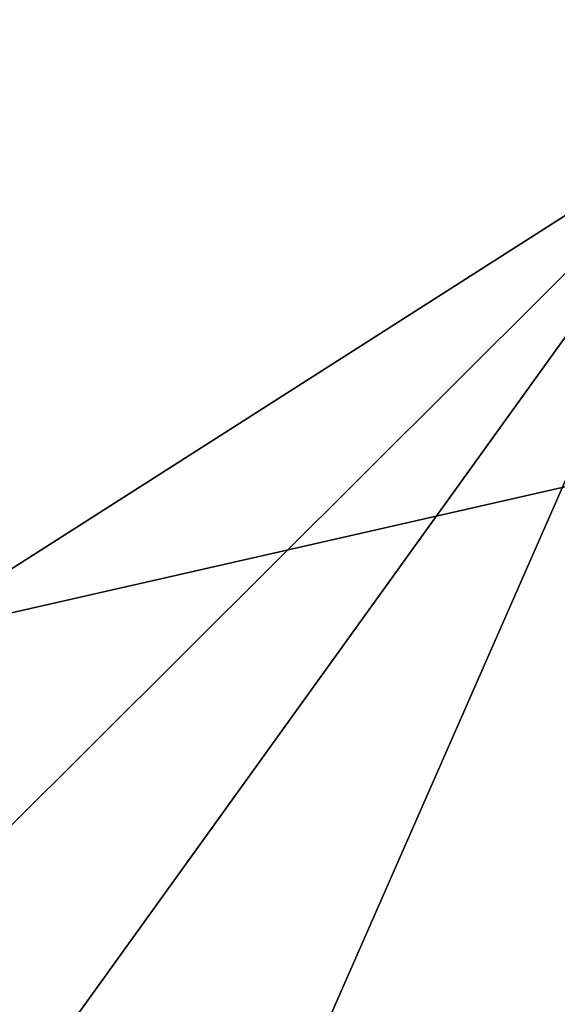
# Model space of a CAD drawing. Header units: inches. Extents: x 0 to 31.9, y -32.8 to 0.
# Tile 151 of 256: x 0.1096 to 0.1217, y -0.0538 to -0.0316. Entities that reach past the tile are written whole.
import ezdxf

# ---------------------------------------------------------------- set-up
doc = ezdxf.new("R2010")
doc.units = ezdxf.units.IN
doc.header["$LTSCALE"] = 0.03937
doc.header["$MEASUREMENT"] = 0
doc.layers.add('A-FURN-3-ST-BK', color=151, linetype='Continuous')

msp = doc.modelspace()

# ---------------------------------------------------------------- meshes
at = {"layer": 'A-FURN-3-ST-BK'}
mesh = msp.add_polyface(dxfattribs=at)
corners = [(0.250377, -0.309196, 32.96185), (2.437074, -0.193153, 32.853553), (0.250697, -0.146962, 32.853539), (2.441012, -0.084838, 32.691342), (0.25091, -0.038565, 32.69134), (2.442256, -0.046798, 32.5), (0.250984, -0.000494, 32.5), (2.442256, -0.046798, 5.25), (0.250984, -0.000494, 5.25), (2.440973, -0.080267, 5.125), (0.250852, -0.033987, 5.125), (2.437467, -0.171706, 5.033494), (0.250492, -0.125493, 5.033494), (2.432679, -0.296614, 5), (0.25, -0.250492, 5), (0.125569, -0.033658, 32.5), (0.125569, -0.033658, 5.25), (0.033658, -0.125208, 32.5), (0.033658, -0.125208, 5.25), (0, -0.250492, 32.5), (0, -0.250492, 5.25), (0.104176, -0.32716, 32.918479), (0.173579, -0.313777, 32.95079), (0.173822, -0.155373, 32.845128), (0.104333, -0.180082, 32.820419), (0.173985, -0.049505, 32.686808), (0.104437, -0.081769, 32.673444), (0.073545, -0.105914, 32.663442), (0.00628, -0.21815, 32.616952), (0, -0.269528, 32.59567), (0.07347, -0.198561, 32.801939), (0.006273, -0.284426, 32.716071), (0.033494, -0.250492, 5.125), (0.036642, -0.135948, 5.187889), (0.106978, -0.045521, 5.244384), (0.162965, -0.032782, 5.16324), (0.244173, -0.045305, 5.107297), (0.187877, -0.135709, 5.036774), (0.125, -0.250492, 5.033494), (0.098358, -0.121905, 5.098441)]
mesh.append_faces([[corners[k] for k in face] for face in [(0, 1, 2), (2, 3, 4), (4, 5, 6), (6, 7, 8), (8, 9, 10), (10, 11, 12), (12, 13, 14), (6, 8, 15), (15, 8, 16), (15, 16, 17), (17, 16, 18), (17, 18, 19), (19, 18, 20), (21, 22, 23, 24), (24, 23, 25, 26), (26, 25, 15), (15, 25, 6), (6, 25, 4), (4, 25, 2), (2, 25, 23), (2, 23, 0), (26, 15, 27), (27, 15, 17), (27, 17, 28), (28, 17, 19), (28, 19, 29), (30, 24, 26, 27), (31, 30, 27, 28), (32, 20, 33), (33, 20, 18), (33, 18, 34), (34, 18, 16), (34, 16, 35), (35, 16, 8), (35, 8, 10), (35, 10, 36), (36, 10, 12), (36, 12, 37), (37, 12, 14), (37, 14, 38), (37, 38, 39), (39, 38, 32), (39, 32, 33), (39, 33, 34, 35), (39, 35, 36, 37)]])

doc.saveas('drawing.dxf')
